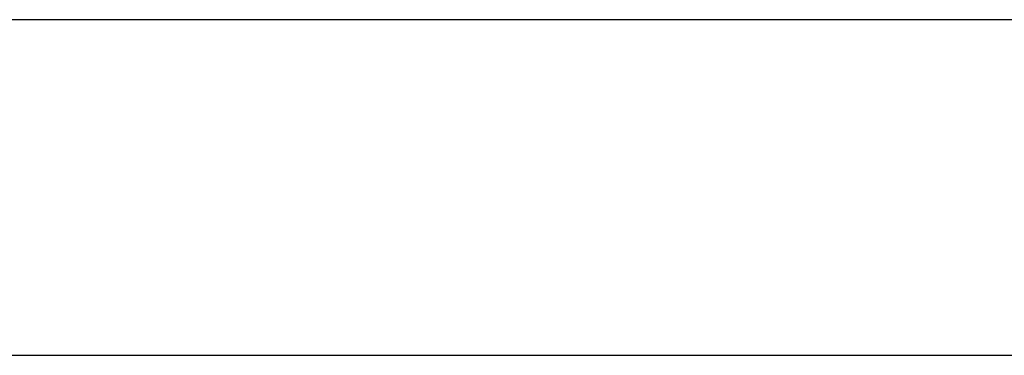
# Model space of a CAD drawing. Extents: x -4.4 to 4.4, y -6.1 to 5.8.
# Tile 43 of 157: x -0.776 to -0.425, y -1.425 to -1.305. Entities that reach past the tile are written whole.
import ezdxf

# ---------------------------------------------------------------- set-up
doc = ezdxf.new("R2010")
doc.units = 0
doc.layers.get('0').update_dxf_attribs({"linetype": 'CONTINUOUS'})

# ---------------------------------------------------------------- blocks, each defined once
blk = doc.blocks.new('*U1')
for p, q in [((-2.515, -1.305, 5.305), (2.515, -1.305, 5.305)), ((-2.515, -1.305, 5.3045), (2.515, -1.305, 5.3045)), ((2.505, -1.425, 5.25), (-2.505, -1.425, 5.25)), ((2.505, -1.425, 5.3045), (-2.505, -1.425, 5.3045))]:
    blk.add_line(p, q)
at = {"extrusion": (0, -1, 0)}
for p, q in [((-2.515, -1.305, 5.3045), (2.515, -1.305, 5.3045)), ((-2.515, -1.305, 5.305), (2.515, -1.305, 5.305)), ((2.505, -1.425, 5.25), (-2.505, -1.425, 5.25)), ((2.505, -1.425, 5.3045), (-2.505, -1.425, 5.3045))]:
    blk.add_line(p, q, dxfattribs=at)

msp = doc.modelspace()

# ---------------------------------------------------------------- block references
msp.add_blockref('*U1', (0, 0))

doc.saveas('drawing.dxf')
